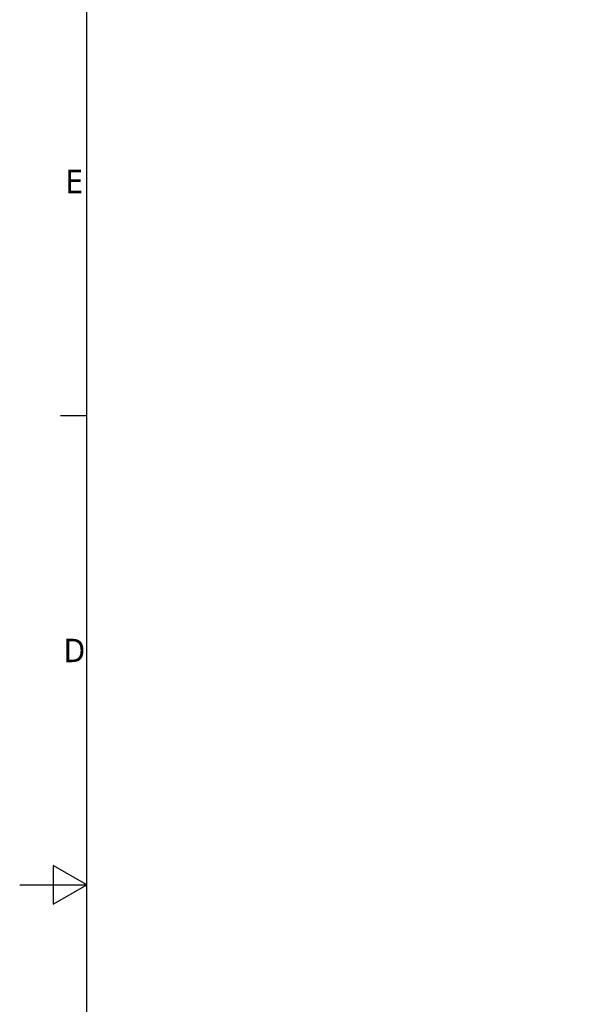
# Model space of a CAD drawing. Header units: millimetres. Extents: x 0 to 5940, y 0 to 4200.
# Tile 7 of 26: x 0 to 860, y 1922 to 3392. Entities that reach past the tile are written whole.
import ezdxf

# ---------------------------------------------------------------- set-up
doc = ezdxf.new("R2010")
doc.units = ezdxf.units.MM
doc.header["$LTSCALE"] = 10
doc.layers.get('0').update_dxf_attribs({"lineweight": 25})
doc.layers.add('Geometria schizzo (ISO)', color=7, linetype='Continuous', lineweight=25)
doc.layers.add('Simbolo (ISO)', color=7, linetype='Continuous', lineweight=25)
doc.styles.add('Testo nota (ISO)', font='tahoma.ttf')

# ---------------------------------------------------------------- blocks, each defined once
blk = doc.blocks.new('Bordi Bordo di default')
at = {"layer": 'Geometria schizzo (ISO)'}
blk.add_line((10, 280), (6.1, 280), dxfattribs=at)
at = {"layer": 'Geometria schizzo (ISO)', "flags": 128}
for points in [[(10, 10), (10, 410), (584, 410), (584, 10), (10, 10)], [(0, 210), (10, 210), (5, 212.89), (5, 207.11), (10, 210)]]:
    blk.add_lwpolyline(points, dxfattribs=at)
at = {"layer": 'Simbolo (ISO)', "char_height": 3.5, "attachment_point": 7, "style": 'Testo nota (ISO)'}
for s, insert in [('E', (6.85, 313.25)), ('D', (6.57, 243.25))]:
    blk.add_mtext(s, dxfattribs=dict(at, insert=insert))

msp = doc.modelspace()

# ---------------------------------------------------------------- block references
at = {"xscale": 10, "yscale": 10, "zscale": 10}
msp.add_blockref('Bordi Bordo di default', (0, 0), dxfattribs=at)

doc.saveas('drawing.dxf')
